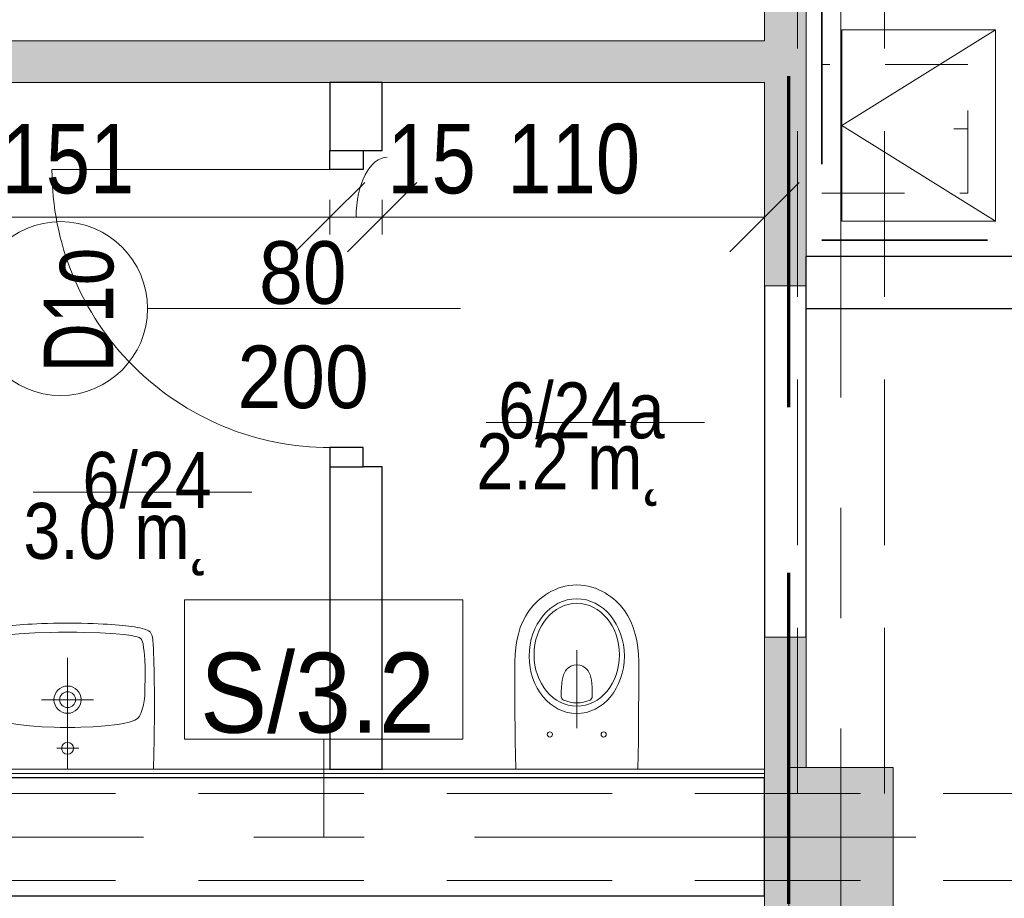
# Model space of a CAD drawing. Header units: centimetres. Extents: x -1631 to 1829, y -257 to 3158.
# Tile 42 of 129: x -249 to 34, y 391 to 643. Entities that reach past the tile are written whole.
import ezdxf

# ---------------------------------------------------------------- set-up
doc = ezdxf.new("R2010")
doc.units = ezdxf.units.CM
for name, pattern in [('Długa kreska', [142.875, 95.25, -47.625]), ('Hidden', [71.4375, 47.625, -23.8125]), ('Oś', [222.25, 127, -31.75, 31.75, -31.75]), ('Ponad', [39.688, 23.813, -15.875]), ('Ukryte', [71.438, 47.625, -23.813])]:
    doc.linetypes.add(name, pattern=pattern)
for name, color, linetype, lineweight in [('A-ANNO-DIMS', 211, 'Continuous', 13), ('A-ANNO-DIMS-100', 211, 'Continuous', 13), ('A-ANNO-NOTE', 131, 'Continuous', 9), ('A-AREA-IDEN', 2, 'Continuous', 13), ('A-DETL', 90, 'Continuous', 9), ('A-DETL-GENF', 92, 'Continuous', 9), ('A-DETL-HDLN', 90, 'Ukryte', 9), ('A-DETL-MEDM', 33, 'Continuous', 13), ('A-DETL-THIN', 151, 'Continuous', 9), ('A-DOOR', 31, 'Continuous', 13), ('A-FLOR-OVHD', 1, 'Ponad', 9), ('A-WALL', 113, 'Continuous', 13), ('A-WALL-FNSH', 113, 'Continuous', 13), ('A-WALL-IDEN', 211, 'Continuous', 13), ('P-SANR-FIXT', 6, 'Continuous', 9), ('S-COLS', 52, 'Continuous', 13), ('S-GRID', 1, 'Continuous', 13)]:
    doc.layers.add(name, color=color, linetype=linetype, lineweight=lineweight)
doc.layers.add('A-WALL-PATT', color=111, linetype='Continuous', lineweight=13, plot=False)
doc.styles.add('Arial', font='arial.ttf', dxfattribs={"width": 0.9, "height": 18})
doc.styles.add('Arial Narrow_5', font='ARIALN.TTF', dxfattribs={"height": 20})
doc.styles.add('Arial_1', font='arial.ttf', dxfattribs={"width": 0.7, "height": 20})
doc.styles.add('Arial_11', font='arial.ttf', dxfattribs={"width": 0.85, "height": 23})
doc.styles.add('Arial_12', font='arial.ttf', dxfattribs={"width": 0.9, "height": 23})
doc.dimstyles.new('Diagonal_1_100__0__wewnętrzne', dxfattribs={"dimscale": 30.48, "dimtxt": 20.468619, "dimasz": 0.656168, "dimexe": 0.164042, "dimexo": 0.0625, "dimgap": 0.032808, "dimtad": 1, "dimdec": 0, "dimdsep": 46, "dimtxsty": 'Arial Narrow_5', "dimblk1": 'OBLIQUE', "dimblk2": 'OBLIQUE', "dimsah": 1, "dimcen": 0.09, "dimazin": 0, "dimtfac": 1, "dimtdec": 4, "dimtix": 1, "dimtmove": 0, "dimatfit": 3, "dimfxl": 0.164042, "dimfxlon": 1, "dimtvp": 1, "dimtolj": 1, "dimtzin": 0, "dimarcsym": 2})
doc.dimstyles.new('Diagonal_1_100__0__wewnętrzne_1', dxfattribs={"dimscale": 30.48, "dimtxt": 20.468619, "dimasz": 0.656168, "dimexe": 0.164042, "dimexo": 0.0625, "dimgap": 0.032808, "dimtad": 1, "dimdec": 0, "dimdsep": 46, "dimtxsty": 'Arial Narrow_5', "dimblk1": 'OBLIQUE', "dimblk2": 'OBLIQUE', "dimsah": 1, "dimcen": 0.09, "dimazin": 0, "dimtfac": 1, "dimtdec": 4, "dimtix": 1, "dimtmove": 1, "dimatfit": 3, "dimfxl": 0.164042, "dimfxlon": 1, "dimtvp": 1, "dimtolj": 1, "dimtzin": 0, "dimarcsym": 2})

# ---------------------------------------------------------------- blocks, each defined once
blk = doc.blocks.new('M_Concrete-rengular-Column - 300 x 400mm-1795933-6_piętro IV __13_80 m_ - stan projektowany')
at = {"layer": 'S-COLS', "lineweight": 9}
blk.add_hatch(color=254, dxfattribs=at).paths.add_polyline_path([(15, -20), (15, 20), (-15, 20), (-15, -20)], flags=0)
for p, q in [((15, 20), (-15, 20)), ((-15, 20), (-15, -20)), ((15, -20), (15, 20)), ((-15, -20), (15, -20))]:
    blk.add_line(p, q, dxfattribs=at)
blk = doc.blocks.new('DRZWI 1S - automatyczna etykieta - Drzwi 80 _łazienkowe_-2398094-6_piętro IV __13_80 m_ - stan projektowany')
at = {"layer": 'A-DETL-GENF'}
for p, q in [((-45.5, 7.5), (-45.5, -2)), ((-40, 7.5), (-45.5, 7.5)), ((-40, -2), (-40, 7.5)), ((45.5, 7.5), (40, 7.5)), ((40, 7.5), (40, -2)), ((45.5, -2), (45.5, 7.5)), ((-45.5, -2), (-40, -2)), ((40, -2), (45.5, -2))]:
    blk.add_line(p, q, dxfattribs=at)
at = {"layer": 'A-DETL-MEDM', "lineweight": 25}
for p, q in [((-40, 7.5), (-45.5, 7.5)), ((-45.5, 7.5), (-45.5, -2)), ((-40, -2), (-40, 7.5)), ((40, -2), (40, 7.5)), ((40, 7.5), (45.5, 7.5)), ((45.5, 7.5), (45.5, -2)), ((-45.5, -2), (-40, -2)), ((45.5, -2), (40, -2))]:
    blk.add_line(p, q, dxfattribs=at)
at = {"layer": 'A-DOOR'}
blk.add_line((40, 7.5), (40, 87.5), dxfattribs=at)
blk.add_arc((40, 7.5), 80, 90, 180, dxfattribs=at)
blk = doc.blocks.new('Miska ustępowa Nova Pro - Type 1-2357339-6_piętro IV __13_80 m_ - stan projektowany')
at = {"layer": 'P-SANR-FIXT'}
for p, q in [((6.17, 71.14), (5.26, 70.7)), ((7.14, 71.54), (6.17, 71.14)), ((8.15, 71.86), (7.14, 71.54)), ((9.18, 72.13), (8.15, 71.86)), ((10.24, 72.33), (9.18, 72.13)), ((11.35, 72.45), (10.24, 72.33)), ((12.51, 72.5), (11.35, 72.45)), ((13.65, 72.45), (12.51, 72.5)), ((14.76, 72.33), (13.65, 72.45)), ((15.82, 72.13), (14.76, 72.33)), ((16.85, 71.86), (15.82, 72.13)), ((17.86, 71.54), (16.85, 71.86)), ((18.83, 71.14), (17.86, 71.54)), ((19.74, 70.7), (18.83, 71.14)), ((1.98, 68.53), (1.27, 67.89)), ((2.72, 69.12), (1.98, 68.53)), ((3.54, 69.69), (2.72, 69.12)), ((4.37, 70.21), (3.54, 69.69)), ((5.26, 70.7), (4.37, 70.21)), ((20.63, 70.21), (19.74, 70.7)), ((21.46, 69.69), (20.63, 70.21)), ((22.28, 69.12), (21.46, 69.69)), ((23.02, 68.53), (22.28, 69.12)), ((23.73, 67.89), (23.02, 68.53)), ((-0.04, 66.56), (-1.2, 65.13)), ((1.27, 67.89), (-0.04, 66.56)), ((25.04, 66.56), (23.73, 67.89)), ((26.2, 65.13), (25.04, 66.56)), ((-2.19, 63.57), (-3.03, 61.94)), ((-1.2, 65.13), (-2.19, 63.57)), ((27.19, 63.57), (26.2, 65.13)), ((28.03, 61.94), (27.19, 63.57)), ((-3.74, 60.22), (-4.31, 58.39)), ((-3.03, 61.94), (-3.74, 60.22)), ((28.74, 60.22), (28.03, 61.94)), ((29.31, 58.39), (28.74, 60.22)), ((-4.31, 58.39), (-4.73, 56.49)), ((29.75, 56.49), (29.31, 58.39)), ((-5.05, 54.52), (-5.24, 52.47)), ((-4.73, 56.49), (-5.05, 54.52)), ((30.05, 54.52), (29.75, 56.49)), ((30.24, 52.47), (30.05, 54.52)), ((-5.24, 52.47), (-5.32, 50.35)), ((12.5, 31.27), (12.5, 53.76)), ((30.32, 50.35), (30.24, 52.47)), ((-5.32, 50.35), (-5.32, 42.86)), ((9.26, 47.81), (9.6, 48.26)), ((9.6, 48.26), (9.97, 48.6)), ((9.97, 48.6), (10.37, 48.9)), ((10.37, 48.9), (10.79, 49.14)), ((10.79, 49.14), (11.21, 49.32)), ((11.21, 49.32), (11.62, 49.44)), ((11.62, 49.44), (12.51, 49.54)), ((12.51, 49.54), (13.38, 49.44)), ((13.38, 49.44), (13.8, 49.32)), ((13.8, 49.32), (14.24, 49.14)), ((14.24, 49.14), (14.63, 48.9)), ((14.63, 48.9), (15.03, 48.6)), ((15.03, 48.6), (15.4, 48.26)), ((15.4, 48.26), (15.74, 47.81)), ((30.32, 42.86), (30.32, 50.35)), ((8.32, 45.08), (8.47, 45.91)), ((8.47, 45.91), (8.69, 46.65)), ((8.69, 46.65), (8.96, 47.27)), ((8.96, 47.27), (9.26, 47.81)), ((15.74, 47.81), (16.04, 47.27)), ((16.04, 47.27), (16.31, 46.65)), ((16.31, 46.65), (16.53, 45.91)), ((16.53, 45.91), (16.71, 45.08)), ((-5.32, 42.86), (-5.29, 35.28)), ((8.05, 41.8), (8.1, 43.03)), ((8.1, 43.03), (8.2, 44.11)), ((8.2, 44.11), (8.32, 45.08)), ((16.71, 45.08), (16.83, 44.11)), ((16.83, 44.11), (16.9, 43.03)), ((16.9, 43.03), (16.95, 41.8)), ((30.29, 35.28), (30.32, 42.86)), ((8.05, 40.44), (8.05, 41.8)), ((8.1, 40.12), (8.05, 40.44)), ((8.22, 39.82), (8.1, 40.12)), ((8.42, 39.58), (8.22, 39.82)), ((16.78, 39.82), (16.58, 39.58)), ((16.93, 40.12), (16.78, 39.82)), ((16.95, 40.44), (16.93, 40.12)), ((16.95, 41.8), (16.95, 40.44)), ((8.67, 39.4), (8.42, 39.58)), ((9.6, 39.06), (8.67, 39.4)), ((10.56, 38.79), (9.6, 39.06)), ((11.53, 38.64), (10.56, 38.79)), ((12.51, 38.59), (11.53, 38.64)), ((13.47, 38.64), (12.51, 38.59)), ((14.44, 38.79), (13.47, 38.64)), ((15.4, 39.06), (14.44, 38.79)), ((16.34, 39.4), (15.4, 39.06)), ((16.58, 39.58), (16.34, 39.4)), ((-5.29, 35.28), (-5.24, 31.44)), ((30.27, 31.44), (30.29, 35.28)), ((-5.24, 31.44), (-5.2, 27.52)), ((30.22, 27.52), (30.27, 31.44)), ((-5.2, 27.52), (-5.15, 23.54)), ((30.15, 23.54), (30.22, 27.52)), ((-5.15, 23.54), (-5.05, 19.5)), ((30.05, 19.5), (30.15, 23.54))]:
    blk.add_line(p, q, dxfattribs=at)
for centre in [(4.76, 29.5), (20.24, 29.5)]:
    blk.add_circle(centre, 0.752, dxfattribs=at)
for centre, major_axis, ratio in [((12.5, 52.01), (0, 16.5), 0.830338), ((12.5, 52.42), (0, 14.8), 0.83084)]:
    blk.add_ellipse(centre, major_axis=major_axis, ratio=ratio, dxfattribs=at)
blk = doc.blocks.new('Umywalka koło Nova Pro - Pro 50-2362071-6_piętro IV __13_80 m_ - stan projektowany')
at = {"layer": 'P-SANR-FIXT'}
for p, q in [((-10.8, 59.34), (-10.24, 59.61)), ((-10.24, 59.61), (-10.8, 59.34)), ((-10.24, 59.61), (-9.61, 59.82)), ((-9.61, 59.82), (-10.24, 59.61)), ((-9.61, 59.82), (-8.94, 60.01)), ((-8.94, 60.01), (-9.61, 59.82)), ((-8.94, 60.01), (-8.25, 60.14)), ((-8.25, 60.14), (-8.94, 60.01)), ((-8.25, 60.14), (-7.5, 60.3)), ((-7.5, 60.3), (-8.25, 60.14)), ((-7.5, 60.3), (-6.73, 60.41)), ((-6.73, 60.41), (-7.5, 60.3)), ((-6.73, 60.41), (-5.93, 60.54)), ((-5.93, 60.54), (-6.73, 60.41)), ((-5.93, 60.54), (-5.1, 60.65)), ((-5.1, 60.65), (-5.93, 60.54)), ((-5.1, 60.65), (-4.2, 60.75)), ((-4.2, 60.75), (-5.1, 60.65)), ((-4.2, 60.75), (-3.27, 60.86)), ((-3.27, 60.86), (-4.2, 60.75)), ((-3.27, 60.86), (-2.28, 60.94)), ((-2.28, 60.94), (-3.27, 60.86)), ((-2.28, 60.94), (-1.24, 61.02)), ((-1.24, 61.02), (-2.28, 60.94)), ((-1.24, 61.02), (-0.15, 61.13)), ((-0.15, 61.13), (-1.24, 61.02)), ((-0.15, 61.13), (1.05, 61.21)), ((1.05, 61.21), (-0.15, 61.13)), ((1.05, 61.21), (2.3, 61.26)), ((2.3, 61.26), (1.05, 61.21)), ((2.3, 61.26), (3.66, 61.34)), ((3.66, 61.34), (2.3, 61.26)), ((3.66, 61.34), (5.12, 61.39)), ((5.12, 61.39), (3.66, 61.34)), ((5.12, 61.39), (6.72, 61.45)), ((6.72, 61.45), (5.12, 61.39)), ((6.72, 61.45), (8.45, 61.47)), ((8.45, 61.47), (6.72, 61.45)), ((8.45, 61.47), (10.4, 61.5)), ((10.4, 61.5), (8.45, 61.47)), ((10.4, 61.5), (14.63, 61.5)), ((14.63, 61.5), (10.4, 61.5)), ((14.63, 61.5), (16.55, 61.47)), ((16.55, 61.47), (14.63, 61.5)), ((16.55, 61.47), (18.31, 61.45)), ((18.31, 61.45), (16.55, 61.47)), ((18.31, 61.45), (19.88, 61.39)), ((19.88, 61.39), (18.31, 61.45)), ((19.88, 61.39), (21.34, 61.34)), ((21.34, 61.34), (19.88, 61.39)), ((21.34, 61.34), (22.7, 61.26)), ((22.7, 61.26), (21.34, 61.34)), ((22.7, 61.26), (23.98, 61.21)), ((23.98, 61.21), (22.7, 61.26)), ((23.98, 61.21), (25.15, 61.13)), ((25.15, 61.13), (23.98, 61.21)), ((25.15, 61.13), (26.24, 61.02)), ((26.24, 61.02), (25.15, 61.13)), ((26.24, 61.02), (27.31, 60.94)), ((27.31, 60.94), (26.24, 61.02)), ((27.31, 60.94), (28.29, 60.86)), ((28.29, 60.86), (27.31, 60.94)), ((28.29, 60.86), (29.23, 60.75)), ((29.23, 60.75), (28.29, 60.86)), ((29.23, 60.75), (30.1, 60.65)), ((30.1, 60.65), (29.23, 60.75)), ((30.1, 60.65), (30.93, 60.54)), ((30.93, 60.54), (30.1, 60.65)), ((30.93, 60.54), (31.76, 60.41)), ((31.76, 60.41), (30.93, 60.54)), ((31.76, 60.41), (32.5, 60.3)), ((32.5, 60.3), (31.76, 60.41)), ((32.5, 60.3), (33.25, 60.14)), ((33.25, 60.14), (32.5, 60.3)), ((33.25, 60.14), (33.97, 60.01)), ((33.97, 60.01), (33.25, 60.14)), ((33.97, 60.01), (34.63, 59.82)), ((34.63, 59.82), (33.97, 60.01)), ((34.63, 59.82), (35.24, 59.61)), ((35.24, 59.61), (34.63, 59.82)), ((35.24, 59.61), (35.8, 59.34)), ((35.8, 59.34), (35.24, 59.61)), ((-12.08, 56.31), (-12, 56.87)), ((-12, 56.87), (-11.92, 57.37)), ((-11.92, 57.37), (-11.82, 57.88)), ((-11.82, 57.88), (-11.71, 58.17)), ((-11.6, 58.46), (-11.79, 57.88)), ((-11.71, 58.17), (-11.6, 58.46)), ((-11.6, 58.46), (-11.26, 58.97)), ((-11.26, 58.97), (-11.6, 58.46)), ((-11.26, 58.97), (-10.8, 59.34)), ((-10.8, 59.34), (-11.26, 58.97)), ((-8.86, 56.6), (-8.7, 56.84)), ((-8.7, 56.84), (-8.51, 57.05)), ((-8.51, 57.05), (-8.03, 57.35)), ((-8.03, 57.35), (-7.53, 57.56)), ((-7.53, 57.56), (-6.97, 57.72)), ((-6.97, 57.72), (-5.88, 57.93)), ((-5.88, 57.93), (-3.64, 58.25)), ((-3.64, 58.25), (-1.4, 58.44)), ((-1.4, 58.44), (3.1, 58.68)), ((3.1, 58.68), (7.6, 58.81)), ((7.6, 58.81), (9.86, 58.89)), ((9.86, 58.89), (11.04, 58.92)), ((11.04, 58.92), (11.7, 58.92)), ((11.7, 58.92), (12.5, 58.94)), ((12.5, 58.94), (13.3, 58.92)), ((13.3, 58.92), (13.99, 58.92)), ((13.99, 58.92), (15.14, 58.89)), ((15.14, 58.89), (17.4, 58.81)), ((17.4, 58.81), (21.9, 58.68)), ((21.9, 58.68), (26.4, 58.44)), ((26.4, 58.44), (28.64, 58.25)), ((28.64, 58.25), (30.88, 57.93)), ((30.88, 57.93), (31.97, 57.72)), ((31.97, 57.72), (32.53, 57.56)), ((32.53, 57.56), (33.06, 57.35)), ((33.06, 57.35), (33.54, 57.05)), ((33.54, 57.05), (33.73, 56.84)), ((33.73, 56.84), (33.86, 56.6)), ((35.8, 59.34), (36.28, 58.97)), ((36.28, 58.97), (35.8, 59.34)), ((36.28, 58.97), (36.6, 58.46)), ((36.6, 58.46), (36.28, 58.97)), ((36.6, 58.46), (36.82, 57.88)), ((36.82, 57.88), (36.92, 57.37)), ((36.92, 57.37), (37.03, 56.87)), ((37.03, 56.87), (37.08, 56.31)), ((-12.22, 53.78), (-12.19, 54.44)), ((-12.19, 54.44), (-12.16, 55.08)), ((-12.16, 55.08), (-12.14, 55.72)), ((-12.14, 55.72), (-12.08, 56.31)), ((-9.53, 53.32), (-9.39, 54.44)), ((-9.39, 54.44), (-9.21, 55.53)), ((-9.21, 55.53), (-9.05, 56.09)), ((-9.05, 56.09), (-8.86, 56.6)), ((33.86, 56.6), (34.07, 56.09)), ((34.07, 56.09), (34.21, 55.53)), ((34.21, 55.53), (34.39, 54.44)), ((34.39, 54.44), (34.53, 53.32)), ((37.08, 56.31), (37.14, 55.72)), ((37.14, 55.72), (37.16, 55.08)), ((37.16, 55.08), (37.19, 54.44)), ((37.19, 54.44), (37.22, 53.78)), ((-12.32, 50.93), (-12.3, 51.67)), ((-12.3, 51.67), (-12.27, 52.39)), ((-12.27, 52.39), (-12.24, 53.11)), ((-12.24, 53.11), (-12.22, 53.78)), ((-9.79, 48.82), (-9.71, 51.06)), ((-9.71, 51.06), (-9.53, 53.32)), ((12.5, 19.5), (12.5, 51.5)), ((34.53, 53.32), (34.71, 51.06)), ((34.71, 51.06), (34.82, 48.82)), ((37.22, 53.78), (37.24, 53.11)), ((37.24, 53.11), (37.27, 52.39)), ((37.27, 52.39), (37.3, 51.67)), ((37.3, 51.67), (37.32, 50.93)), ((-12.4, 47.38), (-12.38, 48.56)), ((-12.38, 48.56), (-12.35, 49.38)), ((-12.35, 50.15), (-12.32, 50.93)), ((-12.35, 49.38), (-12.35, 50.15)), ((-9.84, 46.56), (-9.79, 48.82)), ((34.82, 48.82), (34.84, 46.56)), ((37.32, 50.93), (37.35, 50.15)), ((37.35, 50.15), (37.35, 49.38)), ((37.35, 49.38), (37.38, 48.56)), ((37.38, 48.56), (37.4, 47.38)), ((-12.43, 45.89), (-12.4, 46.8)), ((-12.43, 44.96), (-12.43, 45.89)), ((-12.4, 46.8), (-12.4, 47.38)), ((-9.76, 42.06), (-9.84, 46.56)), ((34.84, 46.56), (34.76, 42.06)), ((37.4, 47.38), (37.43, 46.8)), ((37.43, 46.8), (37.43, 45.89)), ((37.43, 45.89), (37.46, 44.96)), ((-12.48, 41.31), (-12.46, 42.99)), ((-12.46, 44), (-12.43, 44.96)), ((-12.46, 42.99), (-12.46, 44)), ((37.46, 44.96), (37.46, 44)), ((37.46, 44), (37.48, 42.99)), ((37.48, 42.99), (37.48, 41.31)), ((-12.48, 39.63), (-12.48, 41.31)), ((-9.74, 41.37), (-9.76, 42.06)), ((-9.71, 41.05), (-9.74, 41.37)), ((-9.69, 40.65), (-9.71, 41.05)), ((-9.61, 39.77), (-9.69, 40.65)), ((-9.37, 38.04), (-9.61, 39.77)), ((34.63, 39.77), (34.37, 38.04)), ((34.69, 40.65), (34.63, 39.77)), ((34.71, 41.05), (34.69, 40.65)), ((34.74, 41.37), (34.71, 41.05)), ((34.76, 42.06), (34.74, 41.37)), ((37.48, 41.31), (37.51, 39.63)), ((-12.51, 37.8), (-12.48, 39.63)), ((-12.48, 35.77), (-12.51, 37.8)), ((-8.91, 36.36), (-9.37, 38.04)), ((20.01, 39.5), (5.01, 39.5)), ((34.37, 38.04), (33.91, 36.36)), ((37.51, 39.63), (37.51, 35.77)), ((-12.48, 33.48), (-12.48, 35.77)), ((-8.62, 35.53), (-8.91, 36.36)), ((-8.19, 34.76), (-8.62, 35.53)), ((-7.93, 34.41), (-8.19, 34.76)), ((-7.61, 34.12), (-7.93, 34.41)), ((-6.89, 33.64), (-7.61, 34.12)), ((32.61, 34.12), (31.89, 33.64)), ((32.93, 34.41), (32.61, 34.12)), ((33.19, 34.76), (32.93, 34.41)), ((33.62, 35.53), (33.19, 34.76)), ((33.91, 36.36), (33.62, 35.53)), ((37.51, 35.77), (37.48, 33.48)), ((-12.45, 30.85), (-12.48, 33.48)), ((-6.09, 33.3), (-6.89, 33.64)), ((-5.24, 33.03), (-6.09, 33.3)), ((-3.53, 32.66), (-5.24, 33.03)), ((-1.83, 32.39), (-3.53, 32.66)), ((1.66, 31.99), (-1.83, 32.39)), ((5.15, 31.7), (1.66, 31.99)), ((8.64, 31.56), (5.15, 31.7)), ((10.37, 31.51), (8.64, 31.56)), ((14.63, 31.51), (10.37, 31.51)), ((16.36, 31.56), (14.63, 31.51)), ((19.88, 31.7), (16.36, 31.56)), ((23.34, 31.99), (19.88, 31.7)), ((26.83, 32.39), (23.34, 31.99)), ((28.56, 32.66), (26.83, 32.39)), ((30.26, 33.03), (28.56, 32.66)), ((31.09, 33.3), (30.26, 33.03)), ((31.89, 33.64), (31.09, 33.3)), ((37.48, 33.48), (37.45, 30.85)), ((-12.4, 27.78), (-12.45, 30.85)), ((37.45, 30.85), (37.4, 27.78)), ((-12.32, 24.08), (-12.4, 27.78)), ((15.72, 25.52), (9.46, 25.52)), ((37.4, 27.78), (37.32, 24.08)), ((-12.19, 19.5), (-12.32, 24.08)), ((37.32, 24.08), (37.19, 19.5))]:
    blk.add_line(p, q, dxfattribs=at)
for centre, radius in [((12.51, 39.5), 3.92), ((12.51, 39.5), 2.28), ((12.5, 25.52), 1.72)]:
    blk.add_circle(centre, radius, dxfattribs=at)
blk = doc.blocks.new('METKA_POMIESZCZENIA2 - Krótka - bez ramki 2-2396683-6_piętro IV __13_80 m_ - stan projektowany')
at = {"layer": 'A-AREA-IDEN'}
blk.add_line((0.0976, 0), (-0.8, 0), dxfattribs=at)
blk = doc.blocks.new('DIMBLOCK192-6_piętro IV __13_80 m_ - stan projektowany')
at = {"layer": 'A-ANNO-DIMS-100', "transparency": 16777216}
for p, q in [((-144.62, 586.62), (-134.62, 596.62)), ((-34.62, 586.62), (-24.62, 596.62)), ((-144.62, 581.62), (-144.62, 591.62)), ((-34.62, 581.62), (-34.62, 591.62)), ((-144.62, 586.62), (-154.62, 576.62)), ((-34.62, 586.62), (-144.62, 586.62)), ((-144.62, 586.62), (-144.62, 581.62)), ((-34.62, 586.62), (-44.62, 576.62)), ((-34.62, 586.62), (-34.62, 581.62))]:
    blk.add_line(p, q, dxfattribs=at)
at = {"layer": 'A-ANNO-DIMS-100', "color": 0, "transparency": 16777216, "insert": (-108.63, 613.46), "char_height": 20, "width": 45.6158, "attachment_point": 1, "line_spacing_factor": 0.974696, "style": 'Arial Narrow_5'}
blk.add_mtext('110', dxfattribs=at)
blk = doc.blocks.new('_Oblique')
at = {"color": 0, "linetype": 'ByBlock', "lineweight": -2}
blk.add_line((-0.5, -0.5), (0.5, 0.5), dxfattribs=at)
blk = doc.blocks.new('DIMBLOCK193-6_piętro IV __13_80 m_ - stan projektowany')
at = {"layer": 'A-ANNO-DIMS-100', "transparency": 16777216}
for p, q in [((-159.62, 586.62), (-149.62, 596.62)), ((-144.62, 586.62), (-134.62, 596.62)), ((-159.62, 591.62), (-159.62, 581.62)), ((-159.62, 586.62), (-159.62, 591.62)), ((-144.62, 581.62), (-144.62, 591.62)), ((-159.62, 586.62), (-169.62, 576.62)), ((-144.62, 586.62), (-159.62, 586.62)), ((-144.62, 586.62), (-154.62, 576.62)), ((-144.62, 586.62), (-144.62, 581.62))]:
    blk.add_line(p, q, dxfattribs=at)
blk.add_ellipse((-143.13, 586.62), major_axis=(0, 17.24), ratio=0.521717, start_param=0, end_param=1.570796, dxfattribs=at)
at = {"layer": 'A-ANNO-DIMS-100', "color": 0, "transparency": 16777216, "insert": (-143.13, 613.46), "char_height": 20, "width": 30.4105, "attachment_point": 1, "line_spacing_factor": 0.974696, "style": 'Arial Narrow_5'}
blk.add_mtext('15', dxfattribs=at)
blk = doc.blocks.new('DIMBLOCK194-6_piętro IV __13_80 m_ - stan projektowany')
at = {"layer": 'A-ANNO-DIMS-100', "transparency": 16777216}
for p, q in [((-310.62, 586.62), (-300.62, 596.62)), ((-159.62, 586.62), (-149.62, 596.62)), ((-310.62, 581.62), (-310.62, 591.62)), ((-159.62, 591.62), (-159.62, 581.62)), ((-159.62, 586.62), (-159.62, 591.62)), ((-310.62, 586.62), (-320.62, 576.62)), ((-159.62, 586.62), (-310.62, 586.62)), ((-310.62, 586.62), (-310.62, 581.62)), ((-159.62, 586.62), (-169.62, 576.62))]:
    blk.add_line(p, q, dxfattribs=at)
at = {"layer": 'A-ANNO-DIMS-100', "color": 0, "transparency": 16777216, "insert": (-254.13, 613.46), "char_height": 20, "width": 45.6158, "attachment_point": 1, "line_spacing_factor": 0.974696, "style": 'Arial Narrow_5'}
blk.add_mtext('151', dxfattribs=at)
blk = doc.blocks.new('ET sciana_AT7 - 10mm-2270614-6_piętro IV __13_80 m_ - stan projektowany')
at = {"layer": 'A-WALL-IDEN'}
for p, q in [((-0.4, 0.196875), (0.4, 0.196875)), ((-0.4, -0.203125), (-0.4, 0.196875)), ((0.4, 0.196875), (0.4, -0.203125)), ((-0.4, -0.203125), (0.4, -0.203125))]:
    blk.add_line(p, q, dxfattribs=at)

msp = doc.modelspace()

# ---------------------------------------------------------------- hatches: boundary and pattern name
at = {"layer": 'A-WALL-PATT'}
h = msp.add_hatch(color=9, dxfattribs=at)
h.paths.add_polyline_path([(-22.62, 122.33), (-22.62, 388.33), (-27.62, 388.33), (-27.62, 428.33), (-22.62, 428.33), (-22.62, 465.83), (-34.62, 465.83), (-34.62, 122.33)], flags=0)
h.paths.add_polyline_path([(-34.62, 566.83), (-22.62, 566.83), (-22.62, 873.33), (-27.62, 873.33), (-27.62, 903.33), (-22.62, 903.33), (-22.62, 908.33), (-34.62, 908.33), (-34.62, 625.33)], flags=0)
msp.add_hatch(color=9, dxfattribs=at).paths.add_polyline_path([(-34.62, 625.33), (-34.62, 637.33), (-310.62, 637.33), (-310.62, 625.33)], flags=0)

# ---------------------------------------------------------------- linework, layer by layer
at = {"layer": 'A-ANNO-NOTE', "lineweight": 13}
msp.add_line((-122.12, 560.33), (-212.12, 560.33), dxfattribs=at)
msp.add_line((-122.12, 560.33), (-212.12, 560.33), dxfattribs=at)
msp.add_circle((-237.12, 560.33), 25, dxfattribs=at)
at = {"layer": 'A-DETL', "linetype": 'Długa kreska', "lineweight": 70}
msp.add_line((-27.62, 103.33), (-27.62, 800.33), dxfattribs=at)
at = {"layer": 'A-DETL', "linetype": 'Hidden', "lineweight": 35}
for p, q in [((-18.11, 792.33), (-18.11, 580)), ((-18.11, 580), (279.88, 580))]:
    msp.add_line(p, q, dxfattribs=at)
at = {"layer": 'A-DETL-HDLN'}
for p, q in [((-25.12, 420.83), (-25.12, 2793.33)), ((-0.12, 420.83), (-0.12, 2793.33)), ((-1197.62, 420.83), (1172.38, 420.83)), ((-1197.62, 395.83), (1172.38, 395.83))]:
    msp.add_line(p, q, dxfattribs=at)
at = {"layer": 'A-DETL-THIN'}
for p, q in [((-12.36, 640.5), (-12.36, 585.5)), ((31.89, 640.5), (-12.36, 640.5)), ((-12.36, 613), (31.89, 640.5)), ((31.89, 585.5), (31.89, 640.5)), ((-12.36, 613), (31.89, 585.5)), ((23.89, 612), (19.89, 612)), ((-12.36, 585.5), (31.89, 585.5))]:
    msp.add_line(p, q, dxfattribs=at)
at = {"layer": 'A-FLOR-OVHD'}
for p, q in [((-18.11, 630.5), (-18.11, 593.5)), ((23.89, 630.5), (-18.11, 630.5)), ((23.89, 593.5), (23.89, 630.5)), ((-18.11, 593.5), (23.89, 593.5))]:
    msp.add_line(p, q, dxfattribs=at)
at = {"layer": 'A-WALL', "lineweight": 9}
for p, q in [((-34.62, 896.33), (-34.62, 637.33)), ((-22.62, 575.33), (-22.62, 797.33)), ((-34.62, 637.33), (-310.62, 637.33)), ((-310.62, 625.33), (-34.62, 625.33)), ((-34.62, 625.33), (-34.62, 566.83)), ((-34.62, 465.83), (-34.62, 122.33)), ((-22.62, 428.33), (-22.62, 465.83))]:
    msp.add_line(p, q, dxfattribs=at)
at = {"layer": 'A-WALL', "color": 7, "lineweight": 25}
for p, q in [((-144.62, 625.33), (-159.62, 625.33)), ((-159.62, 625.33), (-159.62, 605.83)), ((-144.62, 605.83), (-144.62, 625.33)), ((-150.12, 605.83), (-144.62, 605.83)), ((285.38, 575.33), (-22.62, 575.33)), ((-22.62, 465.83), (-22.62, 575.33)), ((-34.62, 566.83), (-34.62, 465.83)), ((-22.62, 560.33), (285.38, 560.33)), ((-159.62, 514.83), (-159.62, 427.83)), ((-144.62, 514.83), (-150.12, 514.83)), ((-144.62, 427.83), (-144.62, 514.83)), ((-159.62, 427.83), (-144.62, 427.83)), ((-34.62, 425.33), (-310.62, 425.33)), ((-34.62, 391.33), (-34.62, 425.33)), ((-34.62, 391.33), (-310.62, 391.33))]:
    msp.add_line(p, q, dxfattribs=at)
at = {"layer": 'A-WALL'}
for p, q in [((-34.62, 566.83), (-22.62, 566.83)), ((-22.62, 465.83), (-34.62, 465.83)), ((-34.62, 426.58), (-310.62, 426.58))]:
    msp.add_line(p, q, dxfattribs=at)
at = {"layer": 'A-WALL-FNSH', "color": 250, "lineweight": 9}
msp.add_line((-34.62, 427.83), (-310.62, 427.83), dxfattribs=at)
at = {"layer": 'A-WALL-IDEN'}
msp.add_line((-161.43, 408.33), (-161.43, 436.52), dxfattribs=at)
at = {"layer": 'S-GRID', "linetype": 'Oś'}
for p, q in [((-12.62, 2884.27), (-12.62, 27.13)), ((1342.46, 408.33), (-1368.76, 408.33))]:
    msp.add_line(p, q, dxfattribs=at)

# ---------------------------------------------------------------- block references
at = {"layer": 'A-AREA-IDEN', "xscale": 69.99999999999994, "yscale": 69.99999999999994, "zscale": 69.99999999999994}
for p in [(-58.7, 527.51), (-188.98, 507.51)]:
    msp.add_blockref('METKA_POMIESZCZENIA2 - Krótka - bez ramki 2-2396683-6_piętro IV __13_80 m_ - stan projektowany', p, dxfattribs=at)
at = {"layer": 'A-DOOR', "rotation": 90.00000000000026}
msp.add_blockref('DRZWI 1S - automatyczna etykieta - Drzwi 80 _łazienkowe_-2398094-6_piętro IV __13_80 m_ - stan projektowany', (-152.12, 560.33), dxfattribs=at)
at = {"layer": 'A-WALL-IDEN', "xscale": 99.99999999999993, "yscale": 99.99999999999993, "zscale": 99.99999999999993}
msp.add_blockref('ET sciana_AT7 - 10mm-2270614-6_piętro IV __13_80 m_ - stan projektowany', (-161.43, 456.83), dxfattribs=at)
at = {"layer": 'P-SANR-FIXT'}
for name, p in [('Miska ustępowa Nova Pro - Type 1-2357339-6_piętro IV __13_80 m_ - stan projektowany', (-101.12, 408.33)), ('Umywalka koło Nova Pro - Pro 50-2362071-6_piętro IV __13_80 m_ - stan projektowany', (-247.62, 408.33))]:
    msp.add_blockref(name, p, dxfattribs=at)
at = {"layer": 'S-COLS', "lineweight": 9}
msp.add_blockref('M_Concrete-rengular-Column - 300 x 400mm-1795933-6_piętro IV __13_80 m_ - stan projektowany', (-12.62, 408.33), dxfattribs=at)

# ---------------------------------------------------------------- texts
at = {"layer": 'A-ANNO-NOTE', "lineweight": 211, "insert": (-231.83, 559.93), "char_height": 20, "width": 37.03, "attachment_point": 5, "rotation": 90, "line_spacing_factor": 0.936439, "style": 'Arial_1'}
msp.add_mtext('\\pxqc,t4.445,8.89,13.335,17.78,22.225,26.67,31.115,35.56,40.005,44.45,48.895,53.34,57.785,62.23,66.675,71.12,75.565,80.01,84.455,88.9,93.345,97.79,102.235,106.68,111.125,115.57,120.015,124.46,128.905,133.35,137.795,142.24;{D1o}', dxfattribs=at)
at = {"layer": 'A-ANNO-NOTE', "lineweight": 211, "char_height": 18, "attachment_point": 5, "line_spacing_factor": 0.936439, "style": 'Arial'}
for s, insert, width in [('\\pxqc,t6.35,12.7,19.05,25.4,31.75,38.1,44.45,50.8,57.15,63.5,69.85,76.2,82.55,88.9,95.25,101.6,107.95,114.3,120.65,127,133.35,139.7,146.05,152.4,158.75,165.1,171.45,177.8,184.15,190.5,196.85,203.2;{80}', (-167.45, 570.56), 25.65), ('\\pxqc,t6.35,12.7,19.05,25.4,31.75,38.1,44.45,50.8,57.15,63.5,69.85,76.2,82.55,88.9,95.25,101.6,107.95,114.3,120.65,127,133.35,139.7,146.05,152.4,158.75,165.1,171.45,177.8,184.15,190.5,196.85,203.2;{200}', (-167.36, 540.56), 38.07), ('\\pxqc,t6.35,12.7,19.05,25.4,31.75,38.1,44.45,50.8,57.15,63.5,69.85,76.2,82.55,88.9,95.25,101.6,107.95,114.3,120.65,127,133.35,139.7,146.05,152.4,158.75,165.1,171.45,177.8,184.15,190.5,196.85,203.2;{200}', (-167.36, 540.56), 38.07)]:
    msp.add_mtext(s, dxfattribs=dict(at, insert=insert, width=width))
at = {"layer": 'A-AREA-IDEN', "char_height": 16.1, "line_spacing_factor": 0.936439, "style": 'Arial_11'}
for s, insert, width, attachment_point in [('\\pxqr,t3.69565,7.3913,11.08696,14.78261,18.47826,22.17391,25.86957,29.56522,33.26087,36.95652,40.65217,44.34783,48.04348,51.73913,55.43478,59.13043,62.82609,66.52174,70.21739,73.91304,77.6087,81.30435,85,88.69565,92.3913,96.08696,99.78261,103.47826,107.17391,110.86957,114.56522,118.26087;{6/24a}', (-63.36, 522.76), 47.6, 9), ('\\pt84.99995,169.9999,255.00008,340.00003,424.99998,509.99993,595.00011,680.00006,765.00001,849.99996,934.99991,1020.00009,1105.00004,1189.99999,1274.99994,1359.99989,1445.00007,1530.00002,1614.99997,1699.99992,1785.0001,1870.00005,1955,2039.99995,2124.9999,2210.00008,2295.00003,2379.99998,2464.99993,2550.00011,2635.00006,2720.00001;2.2 m˛', (-63.36, 524.44), 53.55, 3), ('\\pxqr,t3.69565,7.3913,11.08696,14.78261,18.47826,22.17391,25.86957,29.56522,33.26087,36.95652,40.65217,44.34783,48.04348,51.73913,55.43478,59.13043,62.82609,66.52174,70.21739,73.91304,77.6087,81.30435,85,88.69565,92.3913,96.08696,99.78261,103.47826,107.17391,110.86957,114.56522,118.26087;{6/24}', (-193.64, 502.76), 37.009, 9), ('\\pt84.99995,169.9999,255.00008,340.00003,424.99998,509.99993,595.00011,680.00006,765.00001,849.99996,934.99991,1020.00009,1105.00004,1189.99999,1274.99994,1359.99989,1445.00007,1530.00002,1614.99997,1699.99992,1785.0001,1870.00005,1955,2039.99995,2124.9999,2210.00008,2295.00003,2379.99998,2464.99993,2550.00011,2635.00006,2720.00001;3.0 m˛', (-193.64, 504.44), 53.55, 3)]:
    msp.add_mtext(s, dxfattribs=dict(at, insert=insert, width=width, attachment_point=attachment_point))
at = {"layer": 'A-WALL-IDEN', "insert": (-163.24, 449.68), "char_height": 23, "width": 67.32, "attachment_point": 5, "line_spacing_factor": 0.936439, "style": 'Arial_12'}
msp.add_mtext('\\pxqc,t4.96957,9.93913,14.9087,19.87826,24.84783,29.81739,34.78696,39.75652,44.72609,49.69565,54.66522,59.63478,64.60435,69.57391,74.54348,79.51304,84.48261,89.45217,94.42174,99.3913,104.36087,109.33043,114.3,119.26957,124.23913,129.2087,134.17826,139.14783,144.11739,149.08696,154.05652,159.02609;{S/3.2}', dxfattribs=at)

# ---------------------------------------------------------------- dimensions: what is measured, and where the dimension line sits
at = {"layer": 'A-ANNO-DIMS'}
for base, p1, p2, override, picture, middle in [((-310.62, 586.62), (-159.62, 591.62), (-310.62, 581.62), {"dimpost": '<>', "dimfxl": 151.330764}, 'DIMBLOCK194-6_piętro IV __13_80 m_ - stan projektowany', (-235.12, 597.83)), ((-144.62, 586.62), (-34.62, 581.62), (-144.62, 581.62), {"dimpost": '<>', "dimfxl": 110}, 'DIMBLOCK192-6_piętro IV __13_80 m_ - stan projektowany', (-89.62, 597.83))]:
    dim = msp.add_linear_dim(base=base, p1=p1, p2=p2, dimstyle='Diagonal_1_100__0__wewnętrzne', override=override, dxfattribs=at)
    dim.commit()
    dim.dimension.update_dxf_attribs({"geometry": picture, "text_midpoint": middle})
dim = msp.add_linear_dim(base=(-159.62, 586.62), p1=(-144.62, 581.62), p2=(-159.62, 591.62), dimstyle='Diagonal_1_100__0__wewnętrzne_1', override={"dimpost": '<>', "dimfxl": 18.027756}, dxfattribs=at)
dim.commit()
dim.dimension.update_dxf_attribs({"geometry": 'DIMBLOCK193-6_piętro IV __13_80 m_ - stan projektowany', "text_midpoint": (-127.92, 600.13), "dimtype": 160, "text_rotation": 360})

doc.saveas('drawing.dxf')
